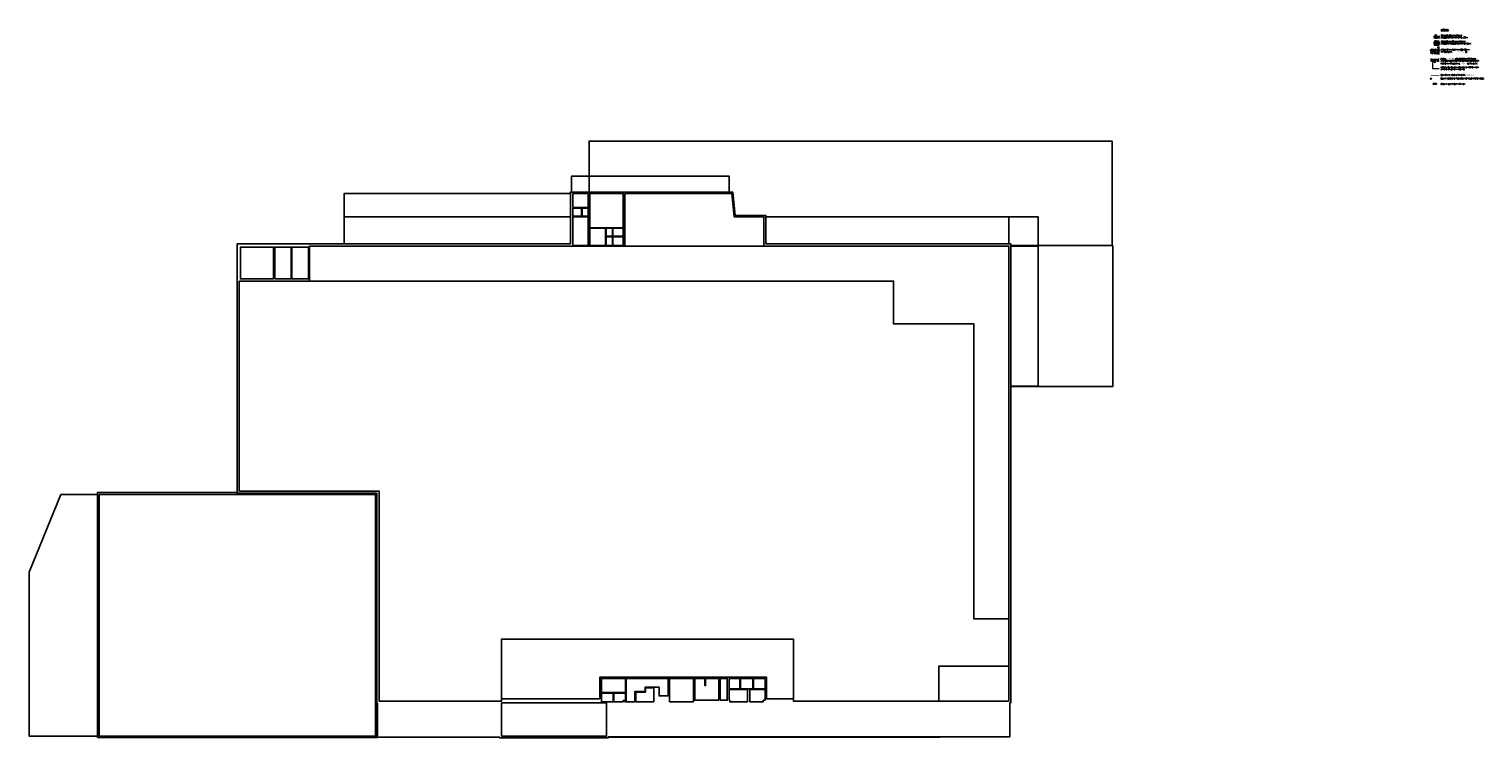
# Model space of a CAD drawing. Extents: x 153948 to 285449, y -89387 to -60195.
# Tile 1 of 100: x 221885 to 246812, y -85151 to -73000. Entities that reach past the tile are written whole.
import ezdxf
from ezdxf.enums import TextEntityAlignment as Align

# ---------------------------------------------------------------- set-up
doc = ezdxf.new("R2010")
doc.units = 0
doc.header["$LTSCALE"] = 100
doc.header["$MEASUREMENT"] = 0
doc.header["$PDMODE"] = 1
doc.linetypes.add('DASHED2', pattern=[0.375, 0.25, -0.125])
doc.linetypes.add('HIDDEN2', pattern=[4.7625, 3.175, -1.5875])
doc.layers.get('0').update_dxf_attribs({"linetype": 'CONTINUOUS'})
doc.layers.get('DEFPOINTS').update_dxf_attribs({"linetype": 'CONTINUOUS'})
for name, color, linetype in [('!!! instalacje', 7, 'CONTINUOUS'), ('_INST OPIS', 7, 'CONTINUOUS'), ('_PROJ_WENTYL', 2, 'CONTINUOUS'), ('A-LINIA PASY', 253, 'CONTINUOUS'), ('A-WYMIARY100', 7, 'CONTINUOUS'), ('R-----OP', 2, 'CONTINUOUS'), ('WIDOK', 11, 'CONTINUOUS')]:
    doc.layers.add(name, color=color, linetype=linetype)
doc.layers.add('_POWIERZCHNIE', color=191, linetype='CONTINUOUS', plot=False)
doc.layers.add('A-PROSTOWNIK', color=7, linetype='CONTINUOUS', true_color=0xff0f0f)
for name, color, linetype, lineweight in [('A-SCIANA MUR', 2, 'CONTINUOUS', 60), ('CEGLA', 4, 'CONTINUOUS', 30), ('PANELE', 3, 'CONTINUOUS', 30)]:
    doc.layers.add(name, color=color, linetype=linetype, lineweight=lineweight)
doc.styles.add('DYBY-NORMALNY-0-8-N', font='ROMANS.SHX', dxfattribs={"width": 0.8})
doc.styles.add('ISTN', font='ariali.ttf', dxfattribs={"height": 35})
doc.styles.add('wym_romans', font='romans.shx', dxfattribs={"width": 0.7})
doc.dimstyles.new('100_CM_krótki', dxfattribs={"dimscale": 10, "dimtxt": 2, "dimasz": 1.1, "dimexe": 1.7, "dimexo": 2, "dimgap": 0.5, "dimtad": 1, "dimdec": 1, "dimrnd": 0.5, "dimzin": 9, "dimtxsty": 'wym_romans', "dimblk": 'ARCHTICK', "dimcen": 2, "dimdle": 1.7, "dimclrd": 256, "dimclre": 256, "dimclrt": 151, "dimadec": 1, "dimazin": 2, "dimtfac": 1, "dimtdec": 1, "dimtix": 1, "dimtmove": 1, "dimatfit": 2, "dimldrblk": 'ARCHTICK', "dimfxl": 1.8, "dimfxlon": 1, "dimtolj": 1, "dimtzin": 0, "dimlwd": -1, "dimlwe": -1, "dimarcsym": 0})

# ---------------------------------------------------------------- blocks, each defined once
blk = doc.blocks.new('symb_prost')
at = {"layer": 'A-PROSTOWNIK', "ltscale": 0.1, "const_width": 5}
blk.add_lwpolyline([(-15, 0), (15, 0), (15, -30), (-15, -30)], close=True, dxfattribs=at)
at = {"layer": 'A-PROSTOWNIK', "lineweight": 25, "ltscale": 0.1}
for points in [[(-15, -30), (15, 0)], [(-1, -20), (9, -20)], [(-1, -23), (2, -23)], [(9, -23), (6, -23)]]:
    blk.add_lwpolyline(points, dxfattribs=at)
blk.add_lwpolyline([(-11, -10), (-8, -7, -0.472451), (-5, -7), (-2, -10, 0.462364), (0, -10), (2, -8)], format="xyb", dxfattribs=at)
blk = doc.blocks.new('_ARCHTICK')
at = {"color": 0, "linetype": 'ByBlock', "const_width": 0.15}
blk.add_lwpolyline([(-0.5, -0.5), (0.5, 0.5)], dxfattribs=at)
blk = doc.blocks.new('*D915')
at = {"layer": 'A-WYMIARY100', "ltscale": 0.1, "transparency": 16777216}
for p, q in [((246016, -73125), (246034, -73125)), ((246016, -73150), (246034, -73150)), ((246017, -73108), (246017, -73167))]:
    blk.add_line(p, q, dxfattribs=at)
at = {"layer": 'DEFPOINTS', "color": 0, "ltscale": 0.1, "transparency": 16777216}
for p in [(245996, -73125), (245996, -73150), (246017, -73150)]:
    blk.add_point(p, dxfattribs=at)
at = {"layer": 'A-WYMIARY100', "ltscale": 0.1, "transparency": 16777216, "xscale": 11, "yscale": 11, "zscale": 11}
for p, rotation in [((246017, -73125), 90), ((246017, -73150), 270)]:
    blk.add_blockref('_ARCHTICK', p, dxfattribs=dict(at, rotation=rotation))
at = {"layer": 'A-WYMIARY100', "color": 151, "ltscale": 0.1, "transparency": 16777216, "insert": (246002, -73103), "char_height": 20, "attachment_point": 5, "rotation": 90, "style": 'wym_romans'}
blk.add_mtext('\\A1;25', dxfattribs=at)
blk = doc.blocks.new('*D916')
at = {"layer": 'A-WYMIARY100', "ltscale": 0.1, "transparency": 16777216}
for p, q in [((246017, -73230), (246000, -73230)), ((246017, -73254), (246000, -73254)), ((246017, -73213), (246017, -73271))]:
    blk.add_line(p, q, dxfattribs=at)
at = {"layer": 'DEFPOINTS', "color": 0, "ltscale": 0.1, "transparency": 16777216}
for p in [(246017, -73254), (246021, -73230), (246021, -73254)]:
    blk.add_point(p, dxfattribs=at)
at = {"layer": 'A-WYMIARY100', "ltscale": 0.1, "transparency": 16777216, "xscale": 11, "yscale": 11, "zscale": 11}
for p, rotation in [((246017, -73230), 90), ((246017, -73254), 270)]:
    blk.add_blockref('_ARCHTICK', p, dxfattribs=dict(at, rotation=rotation))
at = {"layer": 'A-WYMIARY100', "color": 151, "ltscale": 0.1, "transparency": 16777216, "insert": (246002, -73205), "char_height": 20, "attachment_point": 5, "rotation": 90, "style": 'wym_romans'}
blk.add_mtext('\\A1;24', dxfattribs=at)

msp = doc.modelspace()

# ---------------------------------------------------------------- hatches: boundary and pattern name
at = {"layer": '!!! instalacje', "ltscale": 0.1}
h = msp.add_hatch(color=1, dxfattribs=at)
h.dxf.hatch_style = 1
h.paths.add_polyline_path([(246019.22, -73947.12), (246019.22, -73934.23), (245961.92, -73934.23), (245961.92, -73947.12)])
at = {"layer": 'A-SCIANA MUR', "lineweight": 9, "ltscale": 0.1}
h = msp.add_hatch(dxfattribs=at)
h.set_pattern_fill('ANSI31', color=8, scale=60)
h.set_pattern_definition([(45, (0, -74.06), (-5.30330086, 5.30330086), [])])
h.paths.add_polyline_path([(246064.32, -73254.33), (246064.32, -73230.33), (245977.95, -73230.33), (245977.95, -73254.33)])

# ---------------------------------------------------------------- linework, layer by layer
at = {"layer": '!!! instalacje', "ltscale": 0.1, "const_width": 5}
msp.add_lwpolyline([(245929.21, -73851.1), (245949.5, -73851.1)], dxfattribs=at)
at = {"layer": '!!! instalacje', "linetype": 'DASHED2', "const_width": 1}
msp.add_lwpolyline([(245949.5, -73851.1), (246079.22, -73851.1)], dxfattribs=at)
at = {"layer": '!!! instalacje', "color": 1, "ltscale": 0.1}
msp.add_lwpolyline([(246019.22, -73947.12), (246019.22, -73934.23), (245961.92, -73934.23), (245961.92, -73947.12)], close=True, dxfattribs=at)
at = {"layer": '!!! instalacje', "ltscale": 0.1}
msp.add_circle((245920.24, -73851.1), 8.97, dxfattribs=at)
at = {"layer": '_POWIERZCHNIE', "ltscale": 0.1}
for points in [[(240455.67, -74919.19), (240455.67, -76709.19), (238717.17, -76709.19), (238717.17, -76684.19), (234517.67, -76684.19), (234517.67, -76197.76), (233992.18, -76197.76), (233949.81, -75794.69), (231485.67, -75794.69), (231485.67, -74919.19), (240455.67, -74919.19)], [(225454.17, -76684.19), (227285.67, -76684.19), (227285.67, -76219.19), (231165.69, -76219.19), (231165.7, -75794.69), (231485.67, -75794.69), (231485.67, -75519.19), (233885.67, -75519.19), (233885.67, -75794.69), (233949.81, -75794.69), (233992.15, -76197.76), (234517.67, -76197.76), (234517.67, -76219.19), (239185.67, -76219.19), (239185.67, -76684.19), (239185.67, -76684.19), (239185.67, -76684.19), (239185.67, -76684.19), (239185.67, -76719.19), (239185.67, -79119.19), (239185.67, -79119.19), (238717.17, -79119.19), (238717.17, -84550.69), (238700.67, -84550.69), (238700.67, -85130.69), (237497.67, -85130.69), (237497.67, -85140.69), (231817.67, -85140.69), (231817.67, -85150.69), (229953.67, -85150.69), (229953.67, -85140.59), (227858.17, -85141.09), (227858.17, -84550.69), (227848.09, -84550.69), (227848.17, -80956.69), (225454.17, -80956.69), (225454.17, -76684.19)], [(225454.17, -80956.69), (227848.17, -80956.69), (227848.04, -84550.69), (227848.09, -85141.09), (227885.67, -85140.66), (229953.67, -85140.66), (229953.67, -85150.69), (231817.67, -85150.69), (231817.67, -85130.69), (238700.67, -85130.69), (238700.67, -84550.69), (238717.17, -84550.69), (238717.17, -76684.19), (234517.67, -76684.19), (234517.67, -76197.76), (233992.15, -76197.76), (233949.81, -75794.69), (231165.7, -75794.69), (231165.7, -76684.19), (225454.17, -76684.19), (225454.17, -80956.69)], [(232097.63, -75819.19), (233932.28, -75819.19), (233974.28, -76219.19), (233974.28, -76219.19), (234485.67, -76219.19), (234485.67, -76719.19), (232097.67, -76719.31), (232097.63, -75819.19)], [(231209.67, -76067.16), (231358.66, -76067.19), (231358.66, -76207.19), (231368.66, -76207.19), (231368.66, -76067.17), (231473.67, -76067.16), (231473.67, -76207.19), (231209.67, -76207.19), (231209.67, -76067.16)], [(231780.65, -76415.19), (231885.67, -76415.19), (231885.67, -76550.19), (231895.67, -76550.19), (231895.69, -76415.19), (232073.67, -76415.19), (232073.67, -76550.19), (231780.65, -76550.19), (231780.65, -76415.19)], [(238685.67, -83111.16), (238685.67, -76719.19), (227885.67, -76719.19), (226690.17, -76719.19), (226690.17, -77319.19), (236707.65, -77319.19), (236707.65, -78055.15), (238085.67, -78055.15), (238085.67, -83111.16), (238085.67, -83111.16), (238685.67, -83111.16)], [(231780.65, -76562.19), (231885.7, -76562.19), (231885.7, -76707.19), (231895.73, -76707.19), (231895.73, -76562.19), (232073.67, -76562.19), (232073.67, -76707.19), (231780.65, -76707.19), (231780.65, -76562.19)], [(225485.67, -77319.19), (236707.65, -77319.19), (236707.65, -78055.15), (238085.67, -78055.15), (238085.67, -83111.16), (238685.67, -83111.16), (238685.49, -83919.39), (237485.3, -83919.19), (237485.67, -84519.19), (234989.63, -84519.19), (234989.63, -83457.34), (229985.67, -83457.34), (229985.67, -84519.19), (227885.67, -84519.19), (227885.67, -80919.19), (225485.67, -80919.19), (225485.67, -77319.19)], [(222430.47, -80979.19), (223058.17, -80979.19), (223058.17, -85119.19), (221885.67, -85119.19), (221884.84, -82310.41), (222430.47, -80979.19)], [(237486.11, -84519.19), (237499.67, -84519.19), (238685.67, -84519.19), (238685.49, -83919.39), (237485.67, -83919.19), (237485.67, -84519.19)], [(232123.67, -84131.19), (232840.62, -84131.19), (232840.62, -84431.19), (232685.67, -84431.19), (232685.67, -84281.19), (232445.67, -84281.19), (232445.67, -84354.37), (232273.67, -84354.37), (232273.67, -84530.69), (232123.67, -84530.69), (232123.67, -84129.19)], [(233483.46, -84131.19), (233711, -84131.19), (233711, -84505.69), (233301.92, -84505.69), (233301.92, -84131.19), (233471.46, -84131.19), (233471.5, -84253.81), (233483.46, -84253.81), (233483.46, -84131.19)], [(233891, -84131.19), (234071, -84131.19), (234071, -84308.69), (233891, -84308.69), (233891, -84318.69), (234201.86, -84318.69), (234201.86, -84530.69), (234201.86, -84530.69), (233899.67, -84530.69), (233899.67, -84503.86), (233891, -84503.86), (233891, -84131.19)], [(234503.67, -84131.19), (234304, -84131.19), (234304, -84308.69), (234498.57, -84308.69), (234498.57, -84318.69), (234241.86, -84318.69), (234241.86, -84530.69), (234473.67, -84530.69), (234473.67, -84504.19), (234503.67, -84504.19), (234503.67, -84131.19)], [(231697.75, -84382.71), (231899.44, -84382.71), (231899.43, -84530.69), (231909.43, -84530.69), (231909.44, -84382.71), (232113.67, -84382.71), (232113.67, -84530.69), (232097.67, -84530.69), (232097.67, -84507.69), (232073.67, -84507.69), (232073.67, -84530.69), (231697.75, -84530.69), (231697.72, -84382.71)], [(232285.67, -84364.37), (232455.67, -84364.37), (232455.67, -84291.19), (232595.67, -84291.19), (232595.67, -84530.69), (232285.67, -84530.69), (232285.67, -84364.37)], [(229986.05, -84550.69), (231785.67, -84550.69), (231785.67, -85119.19), (229986.05, -85119.19), (229986.05, -84550.69)]]:
    msp.add_lwpolyline(points, dxfattribs=at)
for points in [[(225454.17, -80941.69), (225454.17, -80941.69), (225454.17, -76684.19), (227285.67, -76684.19), (227285.67, -76219.19), (231165.69, -76219.19), (231165.7, -75794.69), (231185.67, -75794.69), (231185.67, -75519.19), (233885.67, -75519.19), (233885.67, -75794.69), (233949.81, -75794.69), (233992.15, -76197.76), (234517.67, -76197.76), (234517.67, -76219.19), (238685.67, -76219.19), (238685.67, -76684.19), (238717.17, -76684.19), (238717.17, -76709.19), (238717.17, -76719.19), (239185.67, -76719.19), (239185.67, -79119.19), (239185.67, -79119.19), (238717.17, -79119.19), (238717.17, -84550.69), (238700.67, -84550.69), (238700.67, -85130.69), (237497.67, -85130.69), (237497.67, -85140.69), (231817.67, -85140.69), (231817.67, -85150.69), (229953.67, -85150.69), (229953.67, -85140.59), (227858.17, -85141.09), (227858.17, -85141.09), (227858.17, -85141.09), (227858.17, -85141.09), (227858.17, -85141.09), (223058.17, -85141.09), (223058.17, -80941.69)], [(231165.67, -76684.18), (227285.67, -76684.19), (227285.67, -75819.19), (231165.7, -75819.19)], [(231473.67, -76057.17), (231209.67, -76057.16), (231209.67, -75819.19), (231473.67, -75819.19)], [(231497.67, -76405.19), (232073.63, -76405.19), (232073.63, -75819.19), (231497.67, -75819.19)], [(231473.67, -76707.19), (231209.67, -76707.19), (231209.67, -76219.19), (231473.67, -76219.19)], [(231768.65, -76707.19), (231497.67, -76707.19), (231497.67, -76415.19), (231768.65, -76415.19)], [(226073.67, -76738.19), (225507.67, -76738.19), (225507.67, -77283.19), (226073.67, -77283.19)], [(226097.67, -77283.19), (226379.67, -77283.19), (226379.67, -76738.19), (226097.67, -76738.19)], [(226391.67, -77283.19), (226673.67, -77283.19), (226673.67, -76738.19), (226391.67, -76738.19)], [(240465.67, -76709.19), (238717.17, -76709.19), (238717.17, -79129.19), (240465.67, -79129.19)], [(223085.67, -85119.19), (227825.67, -85119.19), (227825.67, -80979.19), (223085.67, -80979.19)], [(229985.67, -83457.34), (234989.63, -83457.34), (234989.63, -84480.19), (234985.93, -84480.19), (234527.67, -84480.19), (234527.67, -84107.19), (231673.76, -84107.19), (231673.76, -84480.19), (231673.76, -84480.19), (229985.67, -84480.19), (229985.67, -84480.19)], [(232113.67, -84372.71), (231697.75, -84372.71), (231697.75, -84131.19), (232113.72, -84131.19)], [(232864.62, -84530.69), (233276.92, -84530.69), (233276.92, -84131.19), (232864.62, -84131.19)], [(233736, -84505.69), (233856, -84505.69), (233856, -84131.19), (233736, -84131.19)], [(234294, -84308.69), (234081, -84308.69), (234081, -84131.19), (234294, -84131.19)]]:
    msp.add_lwpolyline(points, close=True, dxfattribs=at)
at = {"layer": '_PROJ_WENTYL', "ltscale": 0.1}
for points in [[(246077.26, -73369.12), (245968.12, -73369.12)], [(246038.72, -73369.12), (246019.57, -73362.33)], [(246038.72, -73369.12), (246019.57, -73375.91)], [(246043.54, -73319.12), (246058.04, -73419.12)], [(246058.04, -73319.12), (246043.54, -73419.12)], [(246043.54, -73419.12), (246043.54, -73319.12)]]:
    msp.add_lwpolyline(points, dxfattribs=at)
msp.add_lwpolyline([(246058.04, -73419.12), (246058.04, -73319.12), (246043.54, -73319.12), (246043.54, -73419.12)], close=True, dxfattribs=at)
msp.add_circle((245941.45, -73369.12), 26.67, dxfattribs=at)
at = {"layer": 'A-LINIA PASY', "color": 253, "true_color": 0xababab, "const_width": 12}
msp.add_lwpolyline([(246062.59, -73790.5), (245915.77, -73790.5)], dxfattribs=at)
at = {"layer": 'A-SCIANA MUR', "linetype": 'DASHED2', "lineweight": 9, "ltscale": 0.5}
for p, q in [((245977.95, -73160.04), (245977.95, -73115.84)), ((245977.95, -73263.93), (245977.95, -73220.73)), ((246064.32, -73115.84), (246064.32, -73160.04)), ((246064.32, -73220.73), (246064.32, -73263.93)), ((245924.27, -73557.28), (245924.27, -73503.9)), ((246057.94, -73555.98), (246057.94, -73506.68))]:
    msp.add_line(p, q, dxfattribs=at)
at = {"layer": 'A-SCIANA MUR', "ltscale": 0.1}
for p, q in [((245977.95, -73230.33), (246064.32, -73230.33)), ((246064.32, -73254.33), (245977.95, -73254.33))]:
    msp.add_line(p, q, dxfattribs=at)
at = {"layer": 'A-SCIANA MUR', "color": 8, "linetype": 'HIDDEN2', "lineweight": 9, "ltscale": 0.03}
for points in [[(246065.29, -73310.82), (246036.29, -73310.82)], [(246065.29, -73427.42), (246036.29, -73427.42)]]:
    msp.add_lwpolyline(points, dxfattribs=at)
at = {"layer": 'CEGLA', "ltscale": 0.1}
for p, q in [((245977.95, -73125.44), (246064.32, -73125.44)), ((246064.32, -73150.44), (245977.95, -73150.44))]:
    msp.add_line(p, q, dxfattribs=at)
at = {"layer": 'PANELE', "ltscale": 0.5}
for p, q in [((246043.54, -73319.12), (246043.54, -73310.82)), ((246043.54, -73427.42), (246043.54, -73419.12)), ((246058.04, -73319.12), (246058.04, -73310.82)), ((246058.04, -73427.42), (246058.04, -73419.12))]:
    msp.add_line(p, q, dxfattribs=at)
for points in [[(246043.54, -73319.12), (246058.04, -73319.12)], [(246043.54, -73419.12), (246058.04, -73419.12)]]:
    msp.add_lwpolyline(points, dxfattribs=at)
at = {"layer": 'R-----OP', "color": 2, "lineweight": 9}
msp.add_lwpolyline([(245948.48, -73545.99), (245948.48, -73674.12), (246059.87, -73674.12)], dxfattribs=at)
at = {"layer": 'WIDOK', "linetype": 'Continuous', "lineweight": 20, "ltscale": 0.1}
for points in [[(246057.94, -73519.99), (245924.27, -73519.99)], [(246057.94, -73533.99), (245924.27, -73533.99)]]:
    msp.add_lwpolyline(points, dxfattribs=at)
at = {"layer": 'WIDOK', "linetype": 'HIDDEN2', "lineweight": 35, "ltscale": 0.1}
msp.add_lwpolyline([(246057.94, -73545.99), (245924.27, -73545.99)], dxfattribs=at)

# ---------------------------------------------------------------- block references
at = {"layer": 'A-PROSTOWNIK'}
msp.add_blockref('symb_prost', (245991.11, -73545.99), dxfattribs=at)

# ---------------------------------------------------------------- texts
at = {"layer": '!!! instalacje', "ltscale": 0.1, "style": 'ISTN'}
msp.add_text('cz', height=20, dxfattribs=at).set_placement((245915.97, -73834.62))
at = {"layer": '_INST OPIS', "style": 'DYBY-NORMALNY-0-8-N', "width": 0.75}
for s, p in [('K.G.+2,70', (245973.67, -73415.98)), ('100', (245991.83, -73354.7)), ('50', (245991.83, -73385.38))]:
    msp.add_text(s, height=19, dxfattribs=at).set_placement(p, align=Align.MIDDLE)
at = {"layer": '_INST OPIS', "insert": (245927.64, -73359.74), "char_height": 19, "attachment_point": 1, "style": 'DYBY-NORMALNY-0-8-N'}
msp.add_mtext_dynamic_manual_height_columns('CP', width=58.1906, gutter_width=1, heights=[0], dxfattribs=at)
at = {"layer": 'R-----OP', "color": 2, "style": 'DYBY-NORMALNY-0-8-N', "width": 0.8}
for s, height, p in [('%%ULEGENDA', 25, (246090.71, -73013.22)), ('Z BLOCZKÓW SILIKATOWYCH gr. 25cm', 20, (246090.71, -73143.8)), ('Z BLOCZKÓW GAZOBETONOWYCH gr. 24cm', 20, (246090.71, -73247.49)), ('ISTNIEJĄCE ŚCIANY MUROWANE', 20, (246090.71, -73110.21)), ('PROJEKTOWANA ŚCIANA MUROWANA', 20, (246090.71, -73213.9)), ('TYP OCIEPLONY.         SIŁOWNIK Ex', 20, (246090.71, -73389.82)), ('PROJEKTOWANA CZERPNIA 1000x500mm ', 20, (246090.71, -73353.65)), ('PROSTOWNIKI STACJONARNE. ŁACZNIE 20 STANOWISK', 20, (246086.15, -73594.11))]:
    msp.add_text(s, height=height, dxfattribs=at).set_placement(p, align=Align.MIDDLE_LEFT)
at = {"layer": 'R-----OP', "color": 2, "char_height": 20, "attachment_point": 1, "style": 'DYBY-NORMALNY-0-8-N'}
for s, insert in [('STACJA ŁADOWANIA URZĄDZEŃ TRANSPORTOWYCH \\PZ NAPĘDEM ELEKTRYCZNYM/WÓZKI AKUMULATOROWE/', (246088.14, -73500.76)), ('{\\C7;KONSTRUKCJA STALOWA POD MONTAŻ PROSTOWNIKÓW\\PZ PROFILI STALOWYCH RK120x120}', (246088.14, -73646.08)), ('{\\C7;OZNAKOWANIE POZIOME STANOWISK ŁADOWANIA}', (246088.14, -73777.08)), ('{\\C7;CZUJNIK DETEKCJI Z PRZEWODEM DO TABLICY STEROWNICZEJ}', (246088.14, -73837.69)), ('{\\C7;GRZEJNIK ELEKTRYCZNY 1,5KW EX}', (246088.14, -73931.62))]:
    msp.add_mtext_dynamic_manual_height_columns(s, width=736.2688, gutter_width=1, heights=[0], dxfattribs=dict(at, insert=insert))

# ---------------------------------------------------------------- dimensions: what is measured, and where the dimension line sits
at = {"layer": 'A-WYMIARY100', "ltscale": 0.1}
for base, p1, p2, picture, middle in [((246017.23, -73150.44), (245995.98, -73125.44), (245995.98, -73150.44), '*D915', (246017.23, -73102.56)), ((246017.23, -73254.33), (246020.94, -73230.33), (246020.94, -73254.33), '*D916', (246017.23, -73205.21))]:
    dim = msp.add_linear_dim(base=base, p1=p1, p2=p2, angle=90, dimstyle='100_CM_krótki', dxfattribs=at)
    dim.commit()
    dim.dimension.update_dxf_attribs({"geometry": picture, "text_midpoint": middle, "dimtype": 160})

doc.saveas('drawing.dxf')
